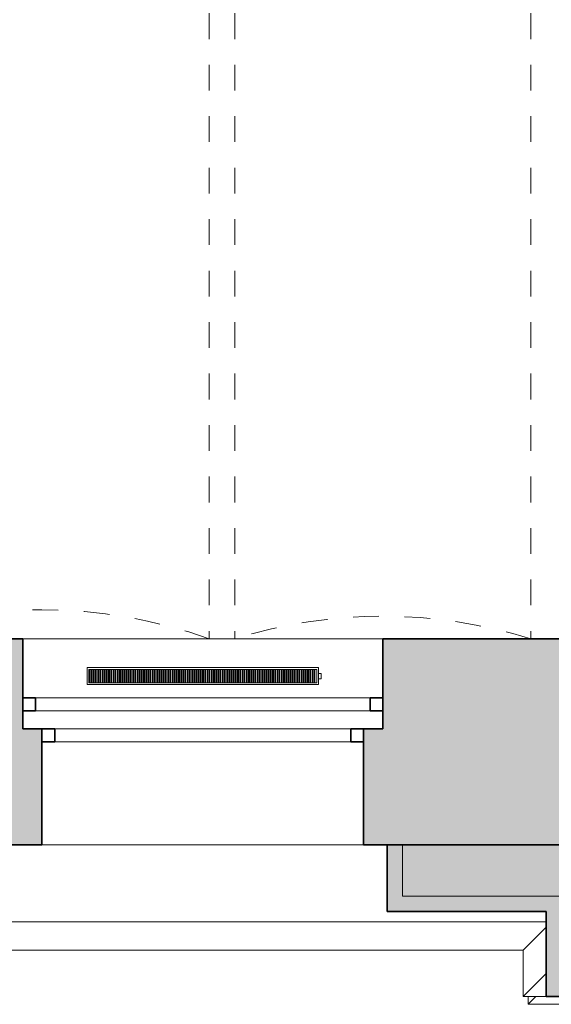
# Model space of a CAD drawing. Header units: metres. Extents: x -0.3 to 46.9, y -0.4 to 27.9.
# Tile 18 of 26: x 31.9 to 33.9, y -0.1 to 3.8. Entities that reach past the tile are written whole.
import ezdxf

# ---------------------------------------------------------------- set-up
doc = ezdxf.new("R2010")
doc.units = ezdxf.units.M
doc.linetypes.add('AV - Cerch_ 1 tecka 4mm', pattern=[0.006, 0.004, -0.001, 0, -0.001])
for name, color, linetype, lineweight in [('AV-SRAFY', 7, 'Continuous', 35), ('AV-STAVBA', 7, 'Continuous', 18), ('AV-VYBAVENI', 7, 'Continuous', 18)]:
    doc.layers.add(name, color=color, linetype=linetype, lineweight=lineweight)

# ---------------------------------------------------------------- blocks, each defined once
blk = doc.blocks.new('GM_Void_valená klenba - GM_Void_valená klenba-1557064-1NP')
at = {"layer": 'AV-STAVBA', "color": 254, "linetype": 'AV - Cerch_ 1 tecka 4mm', "lineweight": 13, "true_color": 0xcccccc}
for p in [(0.65, 3.115), (-0.65, -3.115)]:
    blk.add_line(p, (0.65, -3.115), dxfattribs=at)
blk.add_arc((0, -4.9323), 1.93, 70.3187, 109.6813, dxfattribs=at)
blk = doc.blocks.new('GM_Void_valená klenba - GM_Void_valená klenba-1557063-1NP')
at = {"layer": 'AV-STAVBA', "color": 254, "linetype": 'AV - Cerch_ 1 tecka 4mm', "lineweight": 13, "true_color": 0xcccccc}
for p, q in [((-0.575, 3.115), (-0.575, -3.115)), ((0.575, 3.115), (0.575, -3.115)), ((-0.575, -3.115), (0.575, -3.115))]:
    blk.add_line(p, q, dxfattribs=at)
blk.add_arc((0, -4.9574), 1.93, 72.6668, 107.3332, dxfattribs=at)
blk = doc.blocks.new('Zdobná fasáda 1NP - Zdobná fasáda 1NP-1554848-1NP')
at = {"layer": 'AV-STAVBA', "true_color": 0xcccccc}
blk.add_hatch(color=254, dxfattribs=at).paths.add_polyline_path([(35.4086, -0.0418), (35.4086, 0.4482), (35.3486, 0.4482), (35.3486, 0.0182), (33.9791, 0.0182), (33.9791, 0.3482), (33.3614, 0.3482), (33.3614, 0.5482), (33.3014, 0.5482), (33.3014, 0.2882), (33.9191, 0.2882), (33.9191, -0.0418), (34.6291, -0.0418)])
at = {"layer": 'AV-STAVBA', "color": 254, "lineweight": 35, "true_color": 0xcccccc}
for p, q in [((33.3614, 0.5482), (33.3014, 0.5482)), ((33.3014, 0.5482), (33.3014, 0.2882)), ((33.3014, 0.2882), (33.9191, 0.2882)), ((33.9191, 0.2882), (33.9191, -0.0418)), ((33.9191, -0.0418), (35.4086, -0.0418))]:
    blk.add_line(p, q, dxfattribs=at)
at = {"layer": 'AV-STAVBA', "color": 254, "true_color": 0xcccccc}
for p, q in [((33.3614, 0.3482), (33.3614, 0.5482)), ((33.9791, 0.3482), (33.3614, 0.3482)), ((33.9191, 0.2482), (21.4748, 0.2482)), ((33.9191, 0.2275), (33.8298, 0.1382)), ((33.8298, 0.1382), (21.3648, 0.1382)), ((33.8298, -0.0418), (33.8298, 0.1382)), ((33.9191, 0.0475), (33.8298, -0.0418)), ((33.9191, -0.0418), (33.8298, -0.0418)), ((33.8498, -0.0718), (33.8498, -0.0418)), ((33.8498, -0.0718), (33.8798, -0.0418)), ((35.3586, -0.0718), (33.8498, -0.0718))]:
    blk.add_line(p, q, dxfattribs=at)
blk = doc.blocks.new('WI_2-1_dvojité_bez středního sloupku_vnější půlkruhové nadpraží - 1250x-1564289-1NP')
at = {"layer": 'AV-STAVBA', "color": 254, "linetype": 'AV - Cerch_ 1 tecka 4mm', "lineweight": 13, "true_color": 0xcccccc}
for p, q in [((0.7, 0.4), (-0.7, 0.4)), ((0.625, 0.4), (-0.625, 0.4)), ((-0.625, 0.4), (0.625, 0.4)), ((0.7, -0.4), (-0.7, -0.4)), ((-0.7, -0.4), (0.7, -0.4)), ((0.625, -0.4), (-0.625, -0.4))]:
    blk.add_line(p, q, dxfattribs=at)
at = {"layer": 'AV-STAVBA', "color": 254, "lineweight": 35, "true_color": 0xcccccc}
for p, q in [((-0.575, 0), (-0.625, 0)), ((-0.625, 0), (-0.625, -0.05)), ((-0.575, -0.05), (-0.575, 0)), ((0.625, 0), (0.575, 0)), ((0.575, 0), (0.575, -0.05)), ((0.625, -0.05), (0.625, 0)), ((-0.625, -0.05), (-0.575, -0.05)), ((0.575, -0.05), (0.625, -0.05)), ((-0.7, -0.17), (-0.7, -0.12)), ((-0.7, -0.12), (-0.65, -0.12)), ((-0.65, -0.12), (-0.65, -0.17)), ((0.65, -0.17), (0.65, -0.12)), ((0.65, -0.12), (0.7, -0.12)), ((0.7, -0.12), (0.7, -0.17)), ((-0.65, -0.17), (-0.7, -0.17)), ((0.7, -0.17), (0.65, -0.17))]:
    blk.add_line(p, q, dxfattribs=at)
at = {"layer": 'AV-STAVBA', "color": 254, "true_color": 0xcccccc}
for p, q in [((-0.625, -0.05), (-0.625, 0)), ((-0.625, 0), (0.625, 0)), ((-0.575, 0), (0.031, 0)), ((-0.575, -0.05), (-0.575, 0)), ((0.575, -0.05), (0.575, 0)), ((0.625, -0.05), (0.625, 0)), ((0.031, 0), (0.575, 0)), ((-0.625, -0.05), (0.625, -0.05)), ((0.031, -0.05), (-0.575, -0.05)), ((0.575, -0.05), (0.031, -0.05)), ((-0.7, -0.12), (-0.7, -0.17)), ((-0.7, -0.12), (0.7, -0.12)), ((0.031, -0.12), (-0.65, -0.12)), ((-0.65, -0.12), (-0.65, -0.17)), ((0.65, -0.12), (0.031, -0.12)), ((0.65, -0.12), (0.65, -0.17)), ((0.7, -0.12), (0.7, -0.17)), ((-0.7, -0.17), (0.7, -0.17)), ((-0.65, -0.17), (0.031, -0.17)), ((0.031, -0.17), (0.65, -0.17))]:
    blk.add_line(p, q, dxfattribs=at)
blk = doc.blocks.new('GM_Nika_obdélníková - 1400x1050-1564292-1NP')
at = {"layer": 'AV-STAVBA', "color": 254, "linetype": 'AV - Cerch_ 1 tecka 4mm', "true_color": 0xcccccc}
blk.add_line((-0.7, 0.4), (0.7, 0.4), dxfattribs=at)
blk = doc.blocks.new('D0089 - 1514 - OÚPSŘ_Benešova_rvt-1-1NP')
at = {"layer": 'AV-SRAFY', "lineweight": 18, "true_color": 0xcccccc}
h = blk.add_hatch(color=254, dxfattribs=at)
h.paths.add_polyline_path([(29.0198, 0.5482), (29.0198, 0.9982), (28.9448, 0.9982), (28.9448, 1.3482), (27.4048, 1.3482), (27.4048, 0.9982), (27.3298, 0.9982), (27.3298, 0.5482), (27.5863, 0.5482)])
h.paths.add_polyline_path([(33.2098, 0.5482), (34.0048, 0.5482), (34.0048, 1.3482), (33.2848, 1.3482), (33.2848, 0.9982), (33.2098, 0.9982)])
h.paths.add_polyline_path([(31.6108, 0.5482), (31.9598, 0.5482), (31.9598, 0.9982), (31.8848, 0.9982), (31.8848, 1.3482), (30.3448, 1.3482), (30.3448, 0.9982), (30.2698, 0.9982), (30.2698, 0.5482), (30.3448, 0.5482)])
h.paths.add_polyline_path([(23.1398, 0.5482), (23.1398, 0.9982), (23.0648, 0.9982), (23.0648, 1.3482), (22.1148, 1.3482), (22.1148, 0.5482), (22.5556, 0.5482)])
h.paths.add_polyline_path([(26.0798, 0.5482), (26.0798, 0.9982), (26.0048, 0.9982), (26.0048, 1.3482), (24.4648, 1.3482), (24.4648, 0.9982), (24.3898, 0.9982), (24.3898, 0.5482), (25.574, 0.5482)])
h = blk.add_hatch(color=254, dxfattribs=at)
h.paths.add_polyline_path([(21.6198, 0.3482), (23.0114, 0.3482), (23.0114, 0.5482), (21.6198, 0.5482), (21.6198, 0.4017)])
h.paths.add_polyline_path([(34.0048, 0.3482), (34.0048, 0.5482), (33.3614, 0.5482), (33.3614, 0.3482), (33.9791, 0.3482)])
h.paths.add_polyline_path([(27.5014, 0.3482), (28.8614, 0.3482), (28.8614, 0.5482), (27.5014, 0.5482)])
h.paths.add_polyline_path([(31.6108, 0.3482), (31.8014, 0.3482), (31.8014, 0.5482), (30.4214, 0.5482), (30.4214, 0.3482)])
h.paths.add_polyline_path([(24.5714, 0.3482), (25.9414, 0.3482), (25.9414, 0.5482), (24.5714, 0.5482)])
at = {"layer": 'AV-STAVBA', "color": 254, "lineweight": 35, "true_color": 0xcccccc}
for p, q in [((31.8848, 1.3482), (31.2098, 1.3482)), ((31.8848, 1.1182), (31.8848, 1.3482)), ((34.0048, 1.3482), (33.2848, 1.3482)), ((33.2848, 1.3482), (33.2848, 1.1182)), ((31.8848, 0.9982), (31.8848, 1.0682)), ((33.2848, 1.0682), (33.2848, 0.9982)), ((31.9598, 0.9982), (31.8848, 0.9982)), ((31.9598, 0.5482), (31.9598, 0.9982)), ((33.2848, 0.9982), (33.2098, 0.9982)), ((33.2098, 0.9982), (33.2098, 0.5482)), ((30.2698, 0.5482), (31.9598, 0.5482)), ((33.2098, 0.5482), (34.0048, 0.5482)), ((34.0048, 0.5482), (33.3614, 0.5482))]:
    blk.add_line(p, q, dxfattribs=at)
at = {"layer": 'AV-STAVBA', "color": 254, "true_color": 0xcccccc}
for p, q in [((31.8848, 1.3482), (33.2848, 1.3482)), ((31.9598, 0.5482), (33.2098, 0.5482)), ((33.2098, 0.5482), (31.9598, 0.5482)), ((33.3614, 0.5482), (33.3614, 0.3482)), ((33.3614, 0.3482), (33.9791, 0.3482)), ((33.9191, 0.2482), (21.8248, 0.2482))]:
    blk.add_line(p, q, dxfattribs=at)
at = {"layer": 'AV-STAVBA', "color": 254, "lineweight": 18, "true_color": 0xcccccc}
for name, p in [('GM_Void_valená klenba - GM_Void_valená klenba-1557064-1NP', (31.9598, 4.4632)), ('GM_Void_valená klenba - GM_Void_valená klenba-1557063-1NP', (33.2848, 4.4632)), ('GM_Nika_obdélníková - 1400x1050-1564292-1NP', (32.5848, 0.9482)), ('Zdobná fasáda 1NP - Zdobná fasáda 1NP-1554848-1NP', (0, 0))]:
    blk.add_blockref(name, p, dxfattribs=at)
at = {"layer": 'AV-STAVBA', "color": 254, "lineweight": 18, "true_color": 0xcccccc, "rotation": 180}
blk.add_blockref('WI_2-1_dvojité_bez středního sloupku_vnější půlkruhové nadpraží - 1250x-1564289-1NP', (32.5848, 0.9482), dxfattribs=at)
blk = doc.blocks.new('PF_Deskový radiátor_připojení boční - 900_450_66-876085-1NP')
at = {"layer": 'AV-VYBAVENI', "color": 5, "true_color": 0x0000ff}
for p, q in [((-0.45, 0.01), (-0.46, 0.01)), ((-0.46, 0.01), (-0.46, -0.01)), ((-0.46, 0.01), (-0.46, 0.0097)), ((-0.45, 0.01), (-0.46, 0.01)), ((-0.46, 0.01), (-0.46, 0.0097)), ((-0.46, 0.01), (-0.46, 0.0097)), ((0.45, 0.033), (-0.45, 0.033)), ((-0.45, 0.033), (-0.45, -0.033)), ((-0.443, -0.026), (-0.443, 0.026)), ((-0.443, 0.026), (0.443, 0.026)), ((-0.433, 0.026), (-0.436, 0.026)), ((-0.436, 0.026), (-0.436, -0.026)), ((-0.433, -0.026), (-0.433, 0.026)), ((-0.4245, 0.026), (-0.4275, 0.026)), ((-0.4275, 0.026), (-0.4275, -0.026)), ((-0.4245, -0.026), (-0.4245, 0.026)), ((-0.416, 0.026), (-0.419, 0.026)), ((-0.419, 0.026), (-0.419, -0.026)), ((-0.416, -0.026), (-0.416, 0.026)), ((-0.4075, 0.026), (-0.4105, 0.026)), ((-0.4105, 0.026), (-0.4105, -0.026)), ((-0.4075, -0.026), (-0.4075, 0.026)), ((-0.399, 0.026), (-0.402, 0.026)), ((-0.402, 0.026), (-0.402, -0.026)), ((-0.399, -0.026), (-0.399, 0.026)), ((-0.3905, 0.026), (-0.3935, 0.026)), ((-0.3935, 0.026), (-0.3935, -0.026)), ((-0.3905, -0.026), (-0.3905, 0.026)), ((-0.382, 0.026), (-0.385, 0.026)), ((-0.385, 0.026), (-0.385, -0.026)), ((-0.382, -0.026), (-0.382, 0.026)), ((-0.3735, 0.026), (-0.3765, 0.026)), ((-0.3765, 0.026), (-0.3765, -0.026)), ((-0.3735, -0.026), (-0.3735, 0.026)), ((-0.365, 0.026), (-0.368, 0.026)), ((-0.368, 0.026), (-0.368, -0.026)), ((-0.365, -0.026), (-0.365, 0.026)), ((-0.3565, 0.026), (-0.3595, 0.026)), ((-0.3595, 0.026), (-0.3595, -0.026)), ((-0.3565, -0.026), (-0.3565, 0.026)), ((-0.348, 0.026), (-0.351, 0.026)), ((-0.351, 0.026), (-0.351, -0.026)), ((-0.348, -0.026), (-0.348, 0.026)), ((-0.3395, 0.026), (-0.3425, 0.026)), ((-0.3425, 0.026), (-0.3425, -0.026)), ((-0.3395, -0.026), (-0.3395, 0.026)), ((-0.331, 0.026), (-0.334, 0.026)), ((-0.334, 0.026), (-0.334, -0.026)), ((-0.331, -0.026), (-0.331, 0.026)), ((-0.3225, 0.026), (-0.3255, 0.026)), ((-0.3255, 0.026), (-0.3255, -0.026)), ((-0.3225, -0.026), (-0.3225, 0.026)), ((-0.314, 0.026), (-0.317, 0.026)), ((-0.317, 0.026), (-0.317, -0.026)), ((-0.314, -0.026), (-0.314, 0.026)), ((-0.3055, 0.026), (-0.3085, 0.026)), ((-0.3085, 0.026), (-0.3085, -0.026)), ((-0.3055, -0.026), (-0.3055, 0.026)), ((-0.297, 0.026), (-0.3, 0.026)), ((-0.3, 0.026), (-0.3, -0.026)), ((-0.297, -0.026), (-0.297, 0.026)), ((-0.2885, 0.026), (-0.2915, 0.026)), ((-0.2915, 0.026), (-0.2915, -0.026)), ((-0.2885, -0.026), (-0.2885, 0.026)), ((-0.28, 0.026), (-0.283, 0.026)), ((-0.283, 0.026), (-0.283, -0.026)), ((-0.28, -0.026), (-0.28, 0.026)), ((-0.2715, 0.026), (-0.2745, 0.026)), ((-0.2745, 0.026), (-0.2745, -0.026)), ((-0.2715, -0.026), (-0.2715, 0.026)), ((-0.263, 0.026), (-0.266, 0.026)), ((-0.266, 0.026), (-0.266, -0.026)), ((-0.263, -0.026), (-0.263, 0.026)), ((-0.2545, 0.026), (-0.2575, 0.026)), ((-0.2575, 0.026), (-0.2575, -0.026)), ((-0.2545, -0.026), (-0.2545, 0.026)), ((-0.246, 0.026), (-0.249, 0.026)), ((-0.249, 0.026), (-0.249, -0.026)), ((-0.246, -0.026), (-0.246, 0.026)), ((-0.2375, 0.026), (-0.2405, 0.026)), ((-0.2405, 0.026), (-0.2405, -0.026)), ((-0.2375, -0.026), (-0.2375, 0.026)), ((-0.229, 0.026), (-0.232, 0.026)), ((-0.232, 0.026), (-0.232, -0.026)), ((-0.229, -0.026), (-0.229, 0.026)), ((-0.2205, 0.026), (-0.2235, 0.026)), ((-0.2235, 0.026), (-0.2235, -0.026)), ((-0.2205, -0.026), (-0.2205, 0.026)), ((-0.212, 0.026), (-0.215, 0.026)), ((-0.215, 0.026), (-0.215, -0.026)), ((-0.212, -0.026), (-0.212, 0.026)), ((-0.2035, 0.026), (-0.2065, 0.026)), ((-0.2065, 0.026), (-0.2065, -0.026)), ((-0.2035, -0.026), (-0.2035, 0.026)), ((-0.195, 0.026), (-0.198, 0.026)), ((-0.198, 0.026), (-0.198, -0.026)), ((-0.195, -0.026), (-0.195, 0.026)), ((-0.1865, 0.026), (-0.1895, 0.026)), ((-0.1895, 0.026), (-0.1895, -0.026)), ((-0.1865, -0.026), (-0.1865, 0.026)), ((-0.178, 0.026), (-0.181, 0.026)), ((-0.181, 0.026), (-0.181, -0.026)), ((-0.178, -0.026), (-0.178, 0.026)), ((-0.1695, 0.026), (-0.1725, 0.026)), ((-0.1725, 0.026), (-0.1725, -0.026)), ((-0.1695, -0.026), (-0.1695, 0.026)), ((-0.161, 0.026), (-0.164, 0.026)), ((-0.164, 0.026), (-0.164, -0.026)), ((-0.161, -0.026), (-0.161, 0.026)), ((-0.1525, 0.026), (-0.1555, 0.026)), ((-0.1555, 0.026), (-0.1555, -0.026)), ((-0.1525, -0.026), (-0.1525, 0.026)), ((-0.144, 0.026), (-0.147, 0.026)), ((-0.147, 0.026), (-0.147, -0.026)), ((-0.144, -0.026), (-0.144, 0.026)), ((-0.1355, 0.026), (-0.1385, 0.026)), ((-0.1385, 0.026), (-0.1385, -0.026)), ((-0.1355, -0.026), (-0.1355, 0.026)), ((-0.127, 0.026), (-0.13, 0.026)), ((-0.13, 0.026), (-0.13, -0.026)), ((-0.127, -0.026), (-0.127, 0.026)), ((-0.1185, 0.026), (-0.1215, 0.026)), ((-0.1215, 0.026), (-0.1215, -0.026)), ((-0.1185, -0.026), (-0.1185, 0.026)), ((-0.11, 0.026), (-0.113, 0.026)), ((-0.113, 0.026), (-0.113, -0.026)), ((-0.11, -0.026), (-0.11, 0.026)), ((-0.1015, 0.026), (-0.1045, 0.026)), ((-0.1045, 0.026), (-0.1045, -0.026)), ((-0.1015, -0.026), (-0.1015, 0.026)), ((-0.093, 0.026), (-0.096, 0.026)), ((-0.096, 0.026), (-0.096, -0.026)), ((-0.093, -0.026), (-0.093, 0.026)), ((-0.0845, 0.026), (-0.0875, 0.026)), ((-0.0875, 0.026), (-0.0875, -0.026)), ((-0.0845, -0.026), (-0.0845, 0.026)), ((-0.076, 0.026), (-0.079, 0.026)), ((-0.079, 0.026), (-0.079, -0.026)), ((-0.076, -0.026), (-0.076, 0.026)), ((-0.0675, 0.026), (-0.0705, 0.026)), ((-0.0705, 0.026), (-0.0705, -0.026)), ((-0.0675, -0.026), (-0.0675, 0.026)), ((-0.059, 0.026), (-0.062, 0.026)), ((-0.062, 0.026), (-0.062, -0.026)), ((-0.059, -0.026), (-0.059, 0.026)), ((-0.0505, 0.026), (-0.0535, 0.026)), ((-0.0535, 0.026), (-0.0535, -0.026)), ((-0.0505, -0.026), (-0.0505, 0.026)), ((-0.042, 0.026), (-0.045, 0.026)), ((-0.045, 0.026), (-0.045, -0.026)), ((-0.042, -0.026), (-0.042, 0.026)), ((-0.0335, 0.026), (-0.0365, 0.026)), ((-0.0365, 0.026), (-0.0365, -0.026)), ((-0.0335, -0.026), (-0.0335, 0.026)), ((-0.025, 0.026), (-0.028, 0.026)), ((-0.028, 0.026), (-0.028, -0.026)), ((-0.025, -0.026), (-0.025, 0.026)), ((-0.0165, 0.026), (-0.0195, 0.026)), ((-0.0195, 0.026), (-0.0195, -0.026)), ((-0.0165, -0.026), (-0.0165, 0.026)), ((-0.008, 0.026), (-0.011, 0.026)), ((-0.011, 0.026), (-0.011, -0.026)), ((-0.008, -0.026), (-0.008, 0.026)), ((0.0005, 0.026), (-0.0025, 0.026)), ((-0.0025, 0.026), (-0.0025, -0.026)), ((0.0005, -0.026), (0.0005, 0.026)), ((0.009, 0.026), (0.006, 0.026)), ((0.006, 0.026), (0.006, -0.026)), ((0.009, -0.026), (0.009, 0.026)), ((0.0175, 0.026), (0.0145, 0.026)), ((0.0145, 0.026), (0.0145, -0.026)), ((0.0175, -0.026), (0.0175, 0.026)), ((0.026, 0.026), (0.023, 0.026)), ((0.023, 0.026), (0.023, -0.026)), ((0.026, -0.026), (0.026, 0.026)), ((0.0345, 0.026), (0.0315, 0.026)), ((0.0315, 0.026), (0.0315, -0.026)), ((0.0345, -0.026), (0.0345, 0.026)), ((0.043, 0.026), (0.04, 0.026)), ((0.04, 0.026), (0.04, -0.026)), ((0.043, -0.026), (0.043, 0.026)), ((0.0515, 0.026), (0.0485, 0.026)), ((0.0485, 0.026), (0.0485, -0.026)), ((0.0515, -0.026), (0.0515, 0.026)), ((0.06, 0.026), (0.057, 0.026)), ((0.057, 0.026), (0.057, -0.026)), ((0.06, -0.026), (0.06, 0.026)), ((0.0685, 0.026), (0.0655, 0.026)), ((0.0655, 0.026), (0.0655, -0.026)), ((0.0685, -0.026), (0.0685, 0.026)), ((0.077, 0.026), (0.074, 0.026)), ((0.074, 0.026), (0.074, -0.026)), ((0.077, -0.026), (0.077, 0.026)), ((0.0855, 0.026), (0.0825, 0.026)), ((0.0825, 0.026), (0.0825, -0.026)), ((0.0855, -0.026), (0.0855, 0.026)), ((0.094, 0.026), (0.091, 0.026)), ((0.091, 0.026), (0.091, -0.026)), ((0.094, -0.026), (0.094, 0.026)), ((0.1025, 0.026), (0.0995, 0.026)), ((0.0995, 0.026), (0.0995, -0.026)), ((0.1025, -0.026), (0.1025, 0.026)), ((0.111, 0.026), (0.108, 0.026)), ((0.108, 0.026), (0.108, -0.026)), ((0.111, -0.026), (0.111, 0.026)), ((0.1195, 0.026), (0.1165, 0.026)), ((0.1165, 0.026), (0.1165, -0.026)), ((0.1195, -0.026), (0.1195, 0.026)), ((0.128, 0.026), (0.125, 0.026)), ((0.125, 0.026), (0.125, -0.026)), ((0.128, -0.026), (0.128, 0.026)), ((0.1365, 0.026), (0.1335, 0.026)), ((0.1335, 0.026), (0.1335, -0.026)), ((0.1365, -0.026), (0.1365, 0.026)), ((0.145, 0.026), (0.142, 0.026)), ((0.142, 0.026), (0.142, -0.026)), ((0.145, -0.026), (0.145, 0.026)), ((0.1535, 0.026), (0.1505, 0.026)), ((0.1505, 0.026), (0.1505, -0.026)), ((0.1535, -0.026), (0.1535, 0.026)), ((0.162, 0.026), (0.159, 0.026)), ((0.159, 0.026), (0.159, -0.026)), ((0.162, -0.026), (0.162, 0.026)), ((0.1705, 0.026), (0.1675, 0.026)), ((0.1675, 0.026), (0.1675, -0.026)), ((0.1705, -0.026), (0.1705, 0.026)), ((0.179, 0.026), (0.176, 0.026)), ((0.176, 0.026), (0.176, -0.026)), ((0.179, -0.026), (0.179, 0.026)), ((0.1875, 0.026), (0.1845, 0.026)), ((0.1845, 0.026), (0.1845, -0.026)), ((0.1875, -0.026), (0.1875, 0.026)), ((0.196, 0.026), (0.193, 0.026)), ((0.193, 0.026), (0.193, -0.026)), ((0.196, -0.026), (0.196, 0.026)), ((0.2045, 0.026), (0.2015, 0.026)), ((0.2015, 0.026), (0.2015, -0.026)), ((0.2045, -0.026), (0.2045, 0.026)), ((0.213, 0.026), (0.21, 0.026)), ((0.21, 0.026), (0.21, -0.026)), ((0.213, -0.026), (0.213, 0.026)), ((0.2215, 0.026), (0.2185, 0.026)), ((0.2185, 0.026), (0.2185, -0.026)), ((0.2215, -0.026), (0.2215, 0.026)), ((0.23, 0.026), (0.227, 0.026)), ((0.227, 0.026), (0.227, -0.026)), ((0.23, -0.026), (0.23, 0.026)), ((0.2385, 0.026), (0.2355, 0.026)), ((0.2355, 0.026), (0.2355, -0.026)), ((0.2385, -0.026), (0.2385, 0.026)), ((0.247, 0.026), (0.244, 0.026)), ((0.244, 0.026), (0.244, -0.026)), ((0.247, -0.026), (0.247, 0.026)), ((0.2555, 0.026), (0.2525, 0.026)), ((0.2525, 0.026), (0.2525, -0.026)), ((0.2555, -0.026), (0.2555, 0.026)), ((0.264, 0.026), (0.261, 0.026)), ((0.261, 0.026), (0.261, -0.026)), ((0.264, -0.026), (0.264, 0.026)), ((0.2725, 0.026), (0.2695, 0.026)), ((0.2695, 0.026), (0.2695, -0.026)), ((0.2725, -0.026), (0.2725, 0.026)), ((0.281, 0.026), (0.278, 0.026)), ((0.278, 0.026), (0.278, -0.026)), ((0.281, -0.026), (0.281, 0.026)), ((0.2895, 0.026), (0.2865, 0.026)), ((0.2865, 0.026), (0.2865, -0.026)), ((0.2895, -0.026), (0.2895, 0.026)), ((0.298, 0.026), (0.295, 0.026)), ((0.295, 0.026), (0.295, -0.026)), ((0.298, -0.026), (0.298, 0.026)), ((0.3065, 0.026), (0.3035, 0.026)), ((0.3035, 0.026), (0.3035, -0.026)), ((0.3065, -0.026), (0.3065, 0.026)), ((0.315, 0.026), (0.312, 0.026)), ((0.312, 0.026), (0.312, -0.026)), ((0.315, -0.026), (0.315, 0.026)), ((0.3235, 0.026), (0.3205, 0.026)), ((0.3205, 0.026), (0.3205, -0.026)), ((0.3235, -0.026), (0.3235, 0.026)), ((0.332, 0.026), (0.329, 0.026)), ((0.329, 0.026), (0.329, -0.026)), ((0.332, -0.026), (0.332, 0.026)), ((0.3405, 0.026), (0.3375, 0.026)), ((0.3375, 0.026), (0.3375, -0.026)), ((0.3405, -0.026), (0.3405, 0.026)), ((0.349, 0.026), (0.346, 0.026)), ((0.346, 0.026), (0.346, -0.026)), ((0.349, -0.026), (0.349, 0.026)), ((0.3575, 0.026), (0.3545, 0.026)), ((0.3545, 0.026), (0.3545, -0.026)), ((0.3575, -0.026), (0.3575, 0.026)), ((0.366, 0.026), (0.363, 0.026)), ((0.363, 0.026), (0.363, -0.026)), ((0.366, -0.026), (0.366, 0.026)), ((0.3745, 0.026), (0.3715, 0.026)), ((0.3715, 0.026), (0.3715, -0.026)), ((0.3745, -0.026), (0.3745, 0.026)), ((0.383, 0.026), (0.38, 0.026)), ((0.38, 0.026), (0.38, -0.026)), ((0.383, -0.026), (0.383, 0.026)), ((0.3915, 0.026), (0.3885, 0.026)), ((0.3885, 0.026), (0.3885, -0.026)), ((0.3915, -0.026), (0.3915, 0.026)), ((0.4, 0.026), (0.397, 0.026)), ((0.397, 0.026), (0.397, -0.026)), ((0.4, -0.026), (0.4, 0.026)), ((0.4085, 0.026), (0.4055, 0.026)), ((0.4055, 0.026), (0.4055, -0.026)), ((0.4085, -0.026), (0.4085, 0.026)), ((0.417, 0.026), (0.414, 0.026)), ((0.414, 0.026), (0.414, -0.026)), ((0.417, -0.026), (0.417, 0.026)), ((0.4255, 0.026), (0.4225, 0.026)), ((0.4225, 0.026), (0.4225, -0.026)), ((0.4255, -0.026), (0.4255, 0.026)), ((0.434, 0.026), (0.431, 0.026)), ((0.431, 0.026), (0.431, -0.026)), ((0.434, -0.026), (0.434, 0.026)), ((0.4425, 0.026), (0.4395, 0.026)), ((0.4395, 0.026), (0.4395, -0.026)), ((0.4425, -0.026), (0.4425, 0.026)), ((0.443, 0.026), (0.443, -0.026)), ((0.45, -0.033), (0.45, 0.033)), ((-0.46, -0.0097), (-0.46, -0.01)), ((-0.46, -0.0097), (-0.46, -0.01)), ((-0.46, -0.0097), (-0.46, -0.01)), ((-0.46, -0.01), (-0.45, -0.01)), ((-0.46, -0.01), (-0.45, -0.01)), ((-0.45, -0.033), (0.45, -0.033)), ((0.443, -0.026), (-0.443, -0.026)), ((-0.436, -0.026), (-0.433, -0.026)), ((-0.4275, -0.026), (-0.4245, -0.026)), ((-0.419, -0.026), (-0.416, -0.026)), ((-0.4105, -0.026), (-0.4075, -0.026)), ((-0.402, -0.026), (-0.399, -0.026)), ((-0.3935, -0.026), (-0.3905, -0.026)), ((-0.385, -0.026), (-0.382, -0.026)), ((-0.3765, -0.026), (-0.3735, -0.026)), ((-0.368, -0.026), (-0.365, -0.026)), ((-0.3595, -0.026), (-0.3565, -0.026)), ((-0.351, -0.026), (-0.348, -0.026)), ((-0.3425, -0.026), (-0.3395, -0.026)), ((-0.334, -0.026), (-0.331, -0.026)), ((-0.3255, -0.026), (-0.3225, -0.026)), ((-0.317, -0.026), (-0.314, -0.026)), ((-0.3085, -0.026), (-0.3055, -0.026)), ((-0.3, -0.026), (-0.297, -0.026)), ((-0.2915, -0.026), (-0.2885, -0.026)), ((-0.283, -0.026), (-0.28, -0.026)), ((-0.2745, -0.026), (-0.2715, -0.026)), ((-0.266, -0.026), (-0.263, -0.026)), ((-0.2575, -0.026), (-0.2545, -0.026)), ((-0.249, -0.026), (-0.246, -0.026)), ((-0.2405, -0.026), (-0.2375, -0.026)), ((-0.232, -0.026), (-0.229, -0.026)), ((-0.2235, -0.026), (-0.2205, -0.026)), ((-0.215, -0.026), (-0.212, -0.026)), ((-0.2065, -0.026), (-0.2035, -0.026)), ((-0.198, -0.026), (-0.195, -0.026)), ((-0.1895, -0.026), (-0.1865, -0.026)), ((-0.181, -0.026), (-0.178, -0.026)), ((-0.1725, -0.026), (-0.1695, -0.026)), ((-0.164, -0.026), (-0.161, -0.026)), ((-0.1555, -0.026), (-0.1525, -0.026)), ((-0.147, -0.026), (-0.144, -0.026)), ((-0.1385, -0.026), (-0.1355, -0.026)), ((-0.13, -0.026), (-0.127, -0.026)), ((-0.1215, -0.026), (-0.1185, -0.026)), ((-0.113, -0.026), (-0.11, -0.026)), ((-0.1045, -0.026), (-0.1015, -0.026)), ((-0.096, -0.026), (-0.093, -0.026)), ((-0.0875, -0.026), (-0.0845, -0.026)), ((-0.079, -0.026), (-0.076, -0.026)), ((-0.0705, -0.026), (-0.0675, -0.026)), ((-0.062, -0.026), (-0.059, -0.026)), ((-0.0535, -0.026), (-0.0505, -0.026)), ((-0.045, -0.026), (-0.042, -0.026)), ((-0.0365, -0.026), (-0.0335, -0.026)), ((-0.028, -0.026), (-0.025, -0.026)), ((-0.0195, -0.026), (-0.0165, -0.026)), ((-0.011, -0.026), (-0.008, -0.026)), ((-0.0025, -0.026), (0.0005, -0.026)), ((0.006, -0.026), (0.009, -0.026)), ((0.0145, -0.026), (0.0175, -0.026)), ((0.023, -0.026), (0.026, -0.026)), ((0.0315, -0.026), (0.0345, -0.026)), ((0.04, -0.026), (0.043, -0.026)), ((0.0485, -0.026), (0.0515, -0.026)), ((0.057, -0.026), (0.06, -0.026)), ((0.0655, -0.026), (0.0685, -0.026)), ((0.074, -0.026), (0.077, -0.026)), ((0.0825, -0.026), (0.0855, -0.026)), ((0.091, -0.026), (0.094, -0.026)), ((0.0995, -0.026), (0.1025, -0.026)), ((0.108, -0.026), (0.111, -0.026)), ((0.1165, -0.026), (0.1195, -0.026)), ((0.125, -0.026), (0.128, -0.026)), ((0.1335, -0.026), (0.1365, -0.026)), ((0.142, -0.026), (0.145, -0.026)), ((0.1505, -0.026), (0.1535, -0.026)), ((0.159, -0.026), (0.162, -0.026)), ((0.1675, -0.026), (0.1705, -0.026)), ((0.176, -0.026), (0.179, -0.026)), ((0.1845, -0.026), (0.1875, -0.026)), ((0.193, -0.026), (0.196, -0.026)), ((0.2015, -0.026), (0.2045, -0.026)), ((0.21, -0.026), (0.213, -0.026)), ((0.2185, -0.026), (0.2215, -0.026)), ((0.227, -0.026), (0.23, -0.026)), ((0.2355, -0.026), (0.2385, -0.026)), ((0.244, -0.026), (0.247, -0.026)), ((0.2525, -0.026), (0.2555, -0.026)), ((0.261, -0.026), (0.264, -0.026)), ((0.2695, -0.026), (0.2725, -0.026)), ((0.278, -0.026), (0.281, -0.026)), ((0.2865, -0.026), (0.2895, -0.026)), ((0.295, -0.026), (0.298, -0.026)), ((0.3035, -0.026), (0.3065, -0.026)), ((0.312, -0.026), (0.315, -0.026)), ((0.3205, -0.026), (0.3235, -0.026)), ((0.329, -0.026), (0.332, -0.026)), ((0.3375, -0.026), (0.3405, -0.026)), ((0.346, -0.026), (0.349, -0.026)), ((0.3545, -0.026), (0.3575, -0.026)), ((0.363, -0.026), (0.366, -0.026)), ((0.3715, -0.026), (0.3745, -0.026)), ((0.38, -0.026), (0.383, -0.026)), ((0.3885, -0.026), (0.3915, -0.026)), ((0.397, -0.026), (0.4, -0.026)), ((0.4055, -0.026), (0.4085, -0.026)), ((0.414, -0.026), (0.417, -0.026)), ((0.4225, -0.026), (0.4255, -0.026)), ((0.431, -0.026), (0.434, -0.026)), ((0.4395, -0.026), (0.4425, -0.026))]:
    blk.add_line(p, q, dxfattribs=at)

msp = doc.modelspace()

# ---------------------------------------------------------------- block references
at = {"lineweight": 5}
msp.add_blockref('D0089 - 1514 - OÚPSŘ_Benešova_rvt-1-1NP', (0, 0), dxfattribs=at)
at = {"layer": 'AV-VYBAVENI', "color": 5, "true_color": 0x0000ff, "rotation": 180}
msp.add_blockref('PF_Deskový radiátor_připojení boční - 900_450_66-876085-1NP', (32.5848, 1.2032), dxfattribs=at)

doc.saveas('drawing.dxf')
